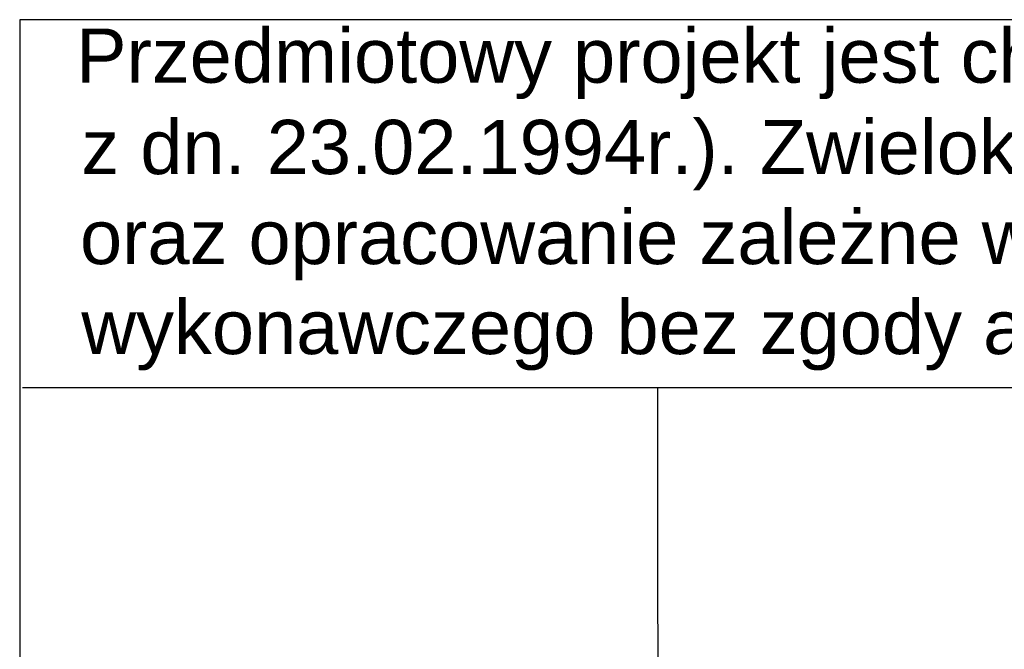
# Model space of a CAD drawing. Header units: millimetres. Extents: x -9409 to 0, y -5353 to 3057.
# Tile 86 of 256: x -4505 to -4193, y -4786 to -4587. Entities that reach past the tile are written whole.
import ezdxf

# ---------------------------------------------------------------- set-up
doc = ezdxf.new("R2010")
doc.units = ezdxf.units.MM
doc.layers.add('PDF_A-TABELKA', color=7, linetype='Continuous')
doc.layers.add('PDF_Text', color=7, linetype='Continuous')
doc.layers.add('SQ_TAB TEKST', color=8, linetype='Continuous', lineweight=0)
doc.styles.add('PDF ArialMT', font='arial.ttf')

# ---------------------------------------------------------------- blocks, each defined once
blk = doc.blocks.new('tabelka')
at = {"layer": 'PDF_A-TABELKA', "lineweight": 25}
for points in [[(26628.5, -28113.82), (26628.5, -27397.28), (25541.98, -27397.28), (25541.98, -28113.82)], [(25541.98, -27397.28), (25541.98, -28019.87)], [(26629.35, -27514.08), (25542.83, -27514.08)], [(25744.87, -28113.82), (25744.45, -27514.08)]]:
    blk.add_lwpolyline(points, dxfattribs=at)
at = {"layer": 'PDF_Text', "char_height": 17.2174, "attachment_point": 4, "style": 'PDF ArialMT'}
for s, insert in [('Przedmiotowy projekt jest chroniony prawem autorskim z dn. 4 lutego 1994r. (Dziennik Ustaw nr 24', (25559.83, -27411.29)), ('z dn. 23.02.1994r.). Zwielokrotnienie egzemplarzy, odsprzedaż lub inne wprowadzanie do obrotu', (25561.54, -27440.28)), ('oraz opracowanie zależne w postaci koncepcji ostatecznej i projektu budowlanego lub', (25561.11, -27468.84)), ('wykonawczego bez zgody autorów jest zabronione.', (25561.54, -27497.4))]:
    blk.add_mtext(s, dxfattribs=dict(at, insert=insert))

msp = doc.modelspace()

# ---------------------------------------------------------------- block references
at = {"layer": 'SQ_TAB TEKST', "lineweight": 35}
msp.add_blockref('tabelka', (-30047.41, 22810.62), dxfattribs=at)

doc.saveas('drawing.dxf')
